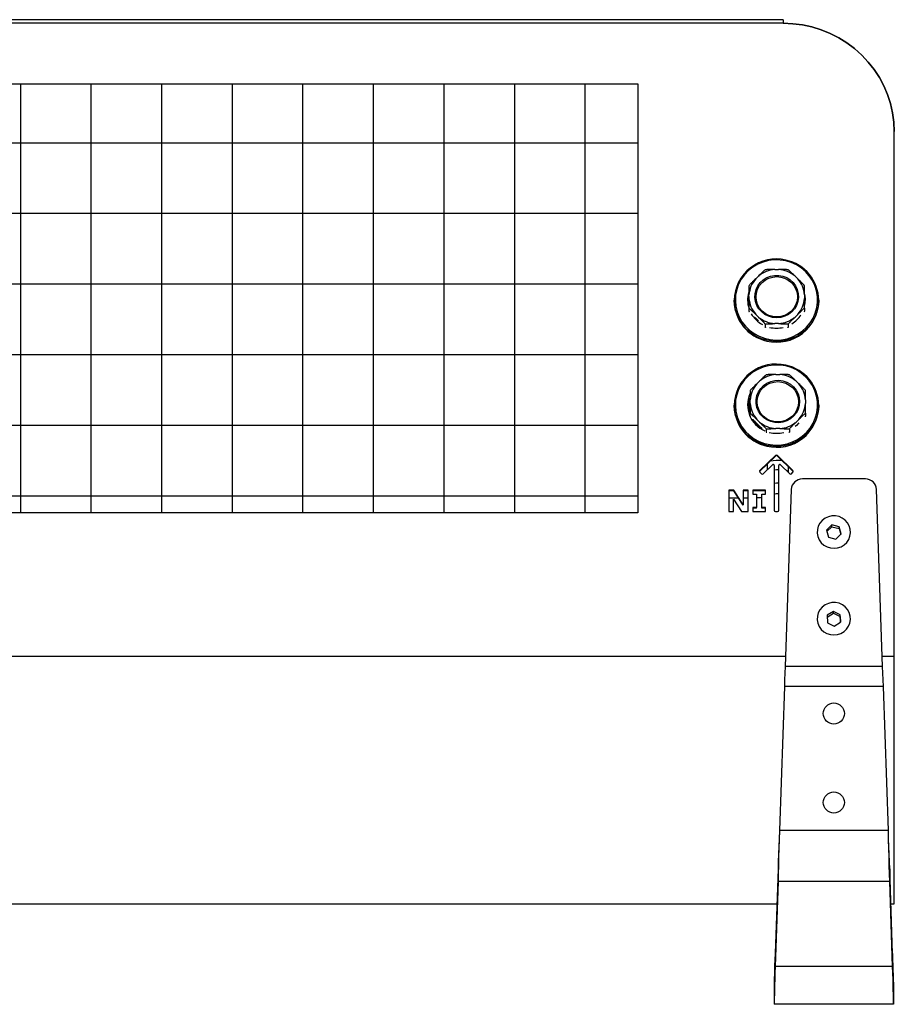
# Model space of a CAD drawing. Extents: x 280060 to 689961, y 120405 to 160329.
# Tile 17 of 85: x 658984 to 659023, y 149892 to 149936. Entities that reach past the tile are written whole.
import ezdxf

# ---------------------------------------------------------------- set-up
doc = ezdxf.new("R2010")
doc.units = 0
doc.header["$MEASUREMENT"] = 0
doc.layers.add('KAM-pro Kocioł C.O.', color=7, linetype='CONTINUOUS', lineweight=18)

msp = doc.modelspace()

# ---------------------------------------------------------------- linework, layer by layer
at = {"layer": 'KAM-pro Kocioł C.O.', "lineweight": 25}
for p, q in [((659018.483, 149936.421), (658828.483, 149936.421)), ((659018.483, 149936.259), (658828.483, 149936.259)), ((659018.483, 149936.421), (659018.483, 149936.259)), ((658984.162, 149933.53), (658984.162, 149914.238)), ((658987.337, 149933.53), (658987.337, 149914.238)), ((658990.512, 149933.53), (658990.512, 149914.238)), ((658993.687, 149933.53), (658993.687, 149914.238)), ((658996.862, 149933.53), (658996.862, 149914.238)), ((659000.037, 149933.53), (659000.037, 149914.238)), ((659003.212, 149933.53), (659003.212, 149914.238)), ((659006.387, 149933.53), (659006.387, 149914.238)), ((659009.562, 149933.53), (659009.562, 149914.238)), ((659011.937, 149933.53), (659011.937, 149914.238)), ((659023.483, 149907.783), (659023.483, 149931.387)), ((658831.428, 149930.89), (659011.937, 149930.89)), ((658831.428, 149927.715), (659011.937, 149927.715)), ((659018.105, 149925.188), (659018.278, 149925.188)), ((659017.247, 149924.772), (659017.369, 149924.891)), ((659019.015, 149924.891), (659019.137, 149924.772)), ((658831.428, 149924.54), (659011.937, 149924.54)), ((659016.28, 149923.807), (659016.28, 149923.774)), ((659016.942, 149923.886), (659016.942, 149924.055)), ((659019.442, 149924.055), (659019.442, 149923.886)), ((659020.08, 149923.774), (659020.08, 149923.807)), ((659016.942, 149923.443), (659016.942, 149923.308)), ((659019.442, 149923.443), (659019.442, 149923.308)), ((659017.369, 149923.05), (659017.247, 149923.169)), ((659019.137, 149923.169), (659019.015, 149923.05)), ((659017.674, 149922.73), (659017.674, 149922.595)), ((659018.278, 149922.752), (659018.105, 149922.752)), ((659018.71, 149922.73), (659018.71, 149922.595)), ((658831.428, 149921.365), (659011.937, 149921.365)), ((659018.155, 149920.467), (659018.328, 149920.467)), ((659017.297, 149920.051), (659017.419, 149920.17)), ((659019.065, 149920.17), (659019.187, 149920.051)), ((659016.28, 149919.081), (659016.28, 149919.048)), ((659016.992, 149919.165), (659016.992, 149919.333)), ((659019.492, 149919.333), (659019.492, 149919.165)), ((659020.08, 149919.048), (659020.08, 149919.081)), ((659016.992, 149918.587), (659016.992, 149918.722)), ((659019.492, 149918.722), (659019.492, 149918.587)), ((658831.428, 149918.19), (659011.937, 149918.19)), ((659017.419, 149918.328), (659017.297, 149918.447)), ((659017.419, 149918.148), (659017.297, 149918.267)), ((659017.419, 149918.148), (659017.537, 149918.034)), ((659018.328, 149918.031), (659018.155, 149918.031)), ((659019.187, 149918.447), (659019.065, 149918.328)), ((659017.724, 149918.008), (659017.724, 149917.874)), ((659018.76, 149918.008), (659018.76, 149917.874)), ((659018.145, 149916.831), (659017.438, 149916.142)), ((659018.145, 149916.813), (659017.438, 149916.124)), ((659018.145, 149916.813), (659018.145, 149916.831)), ((659018.923, 149916.142), (659018.216, 149916.831)), ((659018.216, 149916.813), (659018.216, 149916.831)), ((659018.923, 149916.124), (659018.216, 149916.813)), ((659017.579, 149916.004), (659017.995, 149916.409)), ((659017.766, 149916.443), (659017.766, 149916.186)), ((659018.08, 149916.374), (659018.08, 149914.36)), ((659018.28, 149914.36), (659018.28, 149916.374)), ((659018.366, 149916.409), (659018.781, 149916.004)), ((659018.718, 149916.083), (659018.718, 149916.323)), ((659017.438, 149916.124), (659017.438, 149916.142)), ((659017.438, 149916.073), (659017.508, 149916.004)), ((659018.718, 149916.066), (659018.718, 149916.083)), ((659018.852, 149916.004), (659018.923, 149916.073)), ((659018.923, 149916.124), (659018.923, 149916.142)), ((659022.18, 149915.769), (659019.346, 149915.769)), ((658831.428, 149915.015), (659011.937, 149915.015)), ((659016.266, 149915.258), (659016.033, 149915.258)), ((659016.033, 149915.258), (659016.033, 149914.311)), ((659016.266, 149915.24), (659016.033, 149915.24)), ((659016.685, 149914.608), (659016.266, 149915.258)), ((659016.266, 149915.24), (659016.266, 149915.258)), ((659016.685, 149914.59), (659016.266, 149915.24)), ((659016.906, 149915.258), (659016.685, 149915.258)), ((659016.685, 149915.258), (659016.685, 149914.608)), ((659016.906, 149915.24), (659016.685, 149915.24)), ((659016.906, 149914.311), (659016.906, 149915.258)), ((659017.68, 149915.258), (659017.115, 149915.258)), ((659017.115, 149915.258), (659017.115, 149915.09)), ((659017.68, 149915.24), (659017.115, 149915.24)), ((659017.115, 149915.09), (659017.275, 149915.09)), ((659017.275, 149915.09), (659017.275, 149914.479)), ((659017.52, 149914.479), (659017.52, 149915.09)), ((659017.52, 149915.09), (659017.68, 149915.09)), ((659017.68, 149915.09), (659017.68, 149915.258)), ((659018.846, 149915.299), (659018.568, 149907.333)), ((659022.957, 149907.333), (659022.679, 149915.299)), ((659016.481, 149914.906), (659016.033, 149914.906)), ((659016.254, 149914.311), (659016.254, 149914.853)), ((659016.254, 149914.853), (659016.614, 149914.311)), ((659016.906, 149914.906), (659016.685, 149914.906)), ((659016.685, 149914.59), (659016.685, 149914.608)), ((659016.033, 149914.311), (659016.254, 149914.311)), ((659016.614, 149914.311), (659016.906, 149914.311)), ((659017.275, 149914.479), (659017.115, 149914.479)), ((659017.115, 149914.479), (659017.115, 149914.311)), ((659017.275, 149914.461), (659017.115, 149914.461)), ((659017.115, 149914.311), (659017.68, 149914.311)), ((659017.275, 149914.461), (659017.275, 149914.479)), ((659017.68, 149914.479), (659017.52, 149914.479)), ((659017.52, 149914.461), (659017.52, 149914.479)), ((659017.68, 149914.461), (659017.52, 149914.461)), ((659017.68, 149914.311), (659017.68, 149914.479)), ((659018.13, 149914.311), (659018.23, 149914.311)), ((659020.675, 149913.7), (659020.434, 149913.465)), ((659020.451, 149913.403), (659020.675, 149913.621)), ((659021.003, 149913.614), (659020.675, 149913.7)), ((659020.675, 149913.621), (659020.675, 149913.7)), ((659020.675, 149913.621), (659021.003, 149913.536)), ((659021.091, 149913.294), (659021.003, 149913.614)), ((659021.003, 149913.536), (659021.003, 149913.614)), ((659020.434, 149913.465), (659020.523, 149913.145)), ((659020.851, 149913.06), (659021.091, 149913.294)), ((659021.003, 149913.536), (659021.074, 149913.278)), ((659020.523, 149913.145), (659020.851, 149913.06)), ((659020.748, 149909.813), (659020.461, 149909.636)), ((659020.461, 149909.636), (659020.476, 149909.305)), ((659020.465, 149909.559), (659020.748, 149909.735)), ((659021.05, 149909.66), (659020.748, 149909.813)), ((659020.748, 149909.735), (659020.748, 149909.813)), ((659020.748, 149909.735), (659021.05, 149909.581)), ((659021.064, 149909.329), (659021.05, 149909.66)), ((659021.05, 149909.581), (659021.05, 149909.66)), ((659020.476, 149909.305), (659020.777, 149909.151)), ((659020.777, 149909.151), (659021.064, 149909.329)), ((659021.05, 149909.581), (659021.061, 149909.327)), ((659018.584, 149907.783), (658828.382, 149907.783)), ((659023.483, 149907.783), (659022.942, 149907.783)), ((659023.483, 149896.661), (659023.483, 149907.783)), ((659022.957, 149907.333), (659018.568, 149907.333)), ((659018.537, 149906.433), (659018.311, 149899.964)), ((659022.989, 149906.433), (659018.537, 149906.433)), ((659023.215, 149899.964), (659022.989, 149906.433)), ((659023.215, 149899.964), (659018.311, 149899.964)), ((659018.251, 149898.243), (659018.117, 149894.423)), ((659018.251, 149898.243), (659018.251, 149897.669)), ((659023.275, 149898.243), (659023.275, 149897.669)), ((659023.408, 149894.423), (659023.275, 149898.243)), ((659018.251, 149897.669), (659018.117, 149893.85)), ((659023.275, 149897.669), (659018.251, 149897.669)), ((659023.408, 149893.85), (659023.275, 149897.669)), ((658828.77, 149896.661), (659018.196, 149896.661)), ((659023.33, 149896.661), (659023.483, 149896.661)), ((659018.117, 149894.423), (659018.117, 149893.85)), ((659023.408, 149894.423), (659023.408, 149893.85)), ((659023.408, 149893.85), (659018.117, 149893.85)), ((659018.073, 149893.144), (659018.073, 149892.144)), ((659023.453, 149893.144), (659023.453, 149892.144)), ((659023.453, 149892.144), (659018.073, 149892.144))]:
    msp.add_line(p, q, dxfattribs=at)
at = {"layer": 'KAM-pro Kocioł C.O.', "lineweight": 25, "flags": 128}
for points in [[(659018.483, 149936.259), (659018.919, 149936.24), (659019.351, 149936.185), (659019.777, 149936.093), (659020.193, 149935.965), (659020.596, 149935.802), (659020.983, 149935.606), (659021.351, 149935.378), (659021.697, 149935.119), (659022.018, 149934.832), (659022.313, 149934.518), (659022.579, 149934.181), (659022.813, 149933.823), (659023.014, 149933.446), (659023.181, 149933.053), (659023.312, 149932.648), (659023.407, 149932.233), (659023.464, 149931.812), (659023.483, 149931.387)], [(659023.483, 149931.387), (659023.464, 149931.811), (659023.407, 149932.233), (659023.312, 149932.648), (659023.181, 149933.053), (659023.014, 149933.446), (659022.813, 149933.823), (659022.579, 149934.181), (659022.313, 149934.518), (659022.018, 149934.832), (659021.697, 149935.119), (659021.351, 149935.378), (659020.983, 149935.606), (659020.596, 149935.802), (659020.193, 149935.965), (659019.777, 149936.093), (659019.351, 149936.185), (659018.919, 149936.24), (659018.483, 149936.259)], [(659018.596, 149925.574), (659018.341, 149925.614), (659018.083, 149925.618), (659017.827, 149925.587), (659017.578, 149925.522), (659017.34, 149925.424), (659017.119, 149925.295), (659016.919, 149925.136), (659016.742, 149924.952), (659016.594, 149924.746), (659016.477, 149924.522), (659016.393, 149924.284), (659016.344, 149924.038), (659016.33, 149923.786), (659016.353, 149923.536), (659016.411, 149923.291), (659016.504, 149923.056), (659016.629, 149922.836), (659016.784, 149922.635), (659016.966, 149922.457), (659017.173, 149922.306), (659017.398, 149922.184), (659017.639, 149922.094), (659017.891, 149922.038), (659018.148, 149922.016), (659018.406, 149922.029), (659018.659, 149922.077), (659018.903, 149922.159), (659019.133, 149922.273), (659019.344, 149922.417), (659019.533, 149922.589), (659019.696, 149922.784), (659019.829, 149923), (659019.929, 149923.231), (659019.996, 149923.474), (659020.028, 149923.724), (659020.023, 149923.975), (659019.983, 149924.223), (659019.907, 149924.464), (659019.798, 149924.692), (659019.658, 149924.903), (659019.488, 149925.093), (659019.294, 149925.258), (659019.077, 149925.394), (659018.843, 149925.501), (659018.596, 149925.574)], [(659018.192, 149923.014), (659018.006, 149923.031), (659017.827, 149923.083), (659017.661, 149923.166), (659017.515, 149923.278), (659017.392, 149923.416), (659017.299, 149923.573), (659017.238, 149923.745), (659017.211, 149923.925), (659017.22, 149924.107), (659017.264, 149924.283), (659017.342, 149924.449), (659017.45, 149924.597), (659017.585, 149924.722), (659017.742, 149924.821), (659017.915, 149924.888), (659018.099, 149924.923), (659018.285, 149924.923), (659018.468, 149924.888), (659018.642, 149924.821), (659018.799, 149924.722), (659018.934, 149924.597), (659019.042, 149924.449), (659019.119, 149924.283), (659019.163, 149924.107), (659019.172, 149923.925), (659019.146, 149923.745), (659019.085, 149923.573), (659018.991, 149923.416), (659018.869, 149923.278), (659018.723, 149923.166), (659018.557, 149923.083), (659018.378, 149923.031), (659018.192, 149923.014)], [(659019.123, 149923.959), (659019.105, 149923.782), (659019.052, 149923.612), (659018.966, 149923.455), (659018.851, 149923.317), (659018.709, 149923.205), (659018.548, 149923.121), (659018.374, 149923.069), (659018.192, 149923.052), (659018.01, 149923.069), (659017.835, 149923.121), (659017.674, 149923.205), (659017.533, 149923.317), (659017.417, 149923.455), (659017.331, 149923.612), (659017.278, 149923.782), (659017.26, 149923.959), (659017.278, 149924.136), (659017.331, 149924.307), (659017.417, 149924.463), (659017.533, 149924.601), (659017.674, 149924.714), (659017.835, 149924.798), (659018.01, 149924.849), (659018.192, 149924.867), (659018.374, 149924.849), (659018.548, 149924.798), (659018.709, 149924.714), (659018.851, 149924.601), (659018.966, 149924.463), (659019.052, 149924.307), (659019.105, 149924.136), (659019.123, 149923.959)], [(659020.08, 149923.807), (659020.08, 149923.766), (659020.056, 149923.514), (659019.998, 149923.268), (659019.906, 149923.032), (659019.781, 149922.81), (659019.627, 149922.607), (659019.446, 149922.426), (659019.241, 149922.271), (659019.017, 149922.145), (659018.777, 149922.049), (659018.526, 149921.986), (659018.268, 149921.957), (659018.009, 149921.963), (659017.753, 149922.003), (659017.505, 149922.076), (659017.269, 149922.182), (659017.051, 149922.318), (659016.853, 149922.482), (659016.68, 149922.67), (659016.535, 149922.88), (659016.421, 149923.107), (659016.34, 149923.347), (659016.293, 149923.595), (659016.28, 149923.807)], [(659016.942, 149923.973), (659016.936, 149923.928), (659016.93, 149923.807)], [(659017.215, 149923.033), (659017.265, 149922.977), (659017.367, 149922.882)], [(659018.596, 149920.849), (659018.341, 149920.888), (659018.083, 149920.892), (659017.827, 149920.862), (659017.578, 149920.797), (659017.34, 149920.698), (659017.119, 149920.569), (659016.919, 149920.411), (659016.742, 149920.227), (659016.594, 149920.021), (659016.477, 149919.797), (659016.393, 149919.559), (659016.344, 149919.312), (659016.33, 149919.061), (659016.353, 149918.81), (659016.411, 149918.565), (659016.504, 149918.33), (659016.629, 149918.11), (659016.784, 149917.91), (659016.966, 149917.732), (659017.173, 149917.58), (659017.398, 149917.459), (659017.639, 149917.368), (659017.891, 149917.312), (659018.148, 149917.29), (659018.406, 149917.303), (659018.659, 149917.351), (659018.903, 149917.433), (659019.133, 149917.547), (659019.344, 149917.691), (659019.533, 149917.863), (659019.696, 149918.058), (659019.829, 149918.274), (659019.929, 149918.505), (659019.996, 149918.748), (659020.028, 149918.998), (659020.023, 149919.249), (659019.983, 149919.498), (659019.907, 149919.738), (659019.798, 149919.966), (659019.658, 149920.177), (659019.488, 149920.367), (659019.294, 149920.532), (659019.077, 149920.669), (659018.843, 149920.775), (659018.596, 149920.849)], [(659019.223, 149919.249), (659019.206, 149919.068), (659019.153, 149918.893), (659019.068, 149918.732), (659018.952, 149918.589), (659018.811, 149918.47), (659018.65, 149918.379), (659018.473, 149918.32), (659018.289, 149918.294), (659018.102, 149918.302), (659017.921, 149918.345), (659017.751, 149918.421), (659017.599, 149918.526), (659017.47, 149918.658), (659017.369, 149918.811), (659017.3, 149918.98), (659017.265, 149919.158), (659017.265, 149919.34), (659017.3, 149919.518), (659017.369, 149919.687), (659017.47, 149919.84), (659017.599, 149919.972), (659017.751, 149920.077), (659017.921, 149920.153), (659018.102, 149920.196), (659018.289, 149920.204), (659018.473, 149920.178), (659018.65, 149920.119), (659018.811, 149920.028), (659018.952, 149919.909), (659019.068, 149919.766), (659019.153, 149919.604), (659019.206, 149919.43), (659019.223, 149919.249)], [(659018.242, 149920.145), (659018.424, 149920.128), (659018.598, 149920.076), (659018.759, 149919.992), (659018.901, 149919.88), (659019.016, 149919.742), (659019.102, 149919.585), (659019.155, 149919.415), (659019.173, 149919.238), (659019.155, 149919.061), (659019.102, 149918.89), (659019.016, 149918.733), (659018.901, 149918.596), (659018.759, 149918.483), (659018.598, 149918.399), (659018.424, 149918.347), (659018.242, 149918.33), (659018.06, 149918.347), (659017.885, 149918.399), (659017.724, 149918.483), (659017.583, 149918.596), (659017.467, 149918.733), (659017.381, 149918.89), (659017.328, 149919.061), (659017.31, 149919.238), (659017.328, 149919.415), (659017.381, 149919.585), (659017.467, 149919.742), (659017.583, 149919.88), (659017.724, 149919.992), (659017.885, 149920.076), (659018.06, 149920.128), (659018.242, 149920.145)], [(659016.984, 149919.385), (659016.951, 149919.255), (659016.93, 149919.056)], [(659020.08, 149919.081), (659020.08, 149919.04), (659020.056, 149918.789), (659019.998, 149918.542), (659019.906, 149918.306), (659019.781, 149918.084), (659019.627, 149917.881), (659019.446, 149917.7), (659019.241, 149917.545), (659019.017, 149917.419), (659018.777, 149917.323), (659018.526, 149917.261), (659018.268, 149917.232), (659018.009, 149917.237), (659017.753, 149917.277), (659017.505, 149917.351), (659017.269, 149917.456), (659017.051, 149917.592), (659016.853, 149917.756), (659016.68, 149917.945), (659016.535, 149918.154), (659016.421, 149918.381), (659016.34, 149918.621), (659016.293, 149918.869), (659016.28, 149919.081)], [(659019.189, 149918.293), (659019.081, 149918.179), (659019.017, 149918.122)], [(659018.08, 149916.184), (659018.177, 149916.189), (659018.28, 149916.19)], [(659018.64, 149916.142), (659018.69, 149916.119), (659018.717, 149916.09), (659018.718, 149916.083)], [(659018.08, 149915.574), (659018.177, 149915.598), (659018.28, 149915.6)], [(659018.08, 149915.088), (659018.177, 149915.112), (659018.28, 149915.115)], [(659021.487, 149913.191), (659021.512, 149913.348), (659021.502, 149913.505), (659021.457, 149913.657), (659021.379, 149913.796), (659021.273, 149913.915), (659021.143, 149914.01), (659020.995, 149914.075), (659020.836, 149914.107), (659020.674, 149914.106), (659020.516, 149914.07), (659020.37, 149914.002), (659020.242, 149913.905), (659020.138, 149913.784), (659020.063, 149913.644), (659020.022, 149913.491), (659020.014, 149913.333), (659020.042, 149913.177), (659020.104, 149913.031), (659020.196, 149912.901), (659020.315, 149912.794), (659020.455, 149912.714), (659020.609, 149912.665), (659020.77, 149912.649), (659020.931, 149912.668), (659021.085, 149912.72), (659021.223, 149912.803), (659021.339, 149912.912), (659021.429, 149913.044), (659021.487, 149913.191)], [(659021.428, 149909.144), (659021.487, 149909.291), (659021.512, 149909.447), (659021.502, 149909.605), (659021.458, 149909.757), (659021.381, 149909.896), (659021.275, 149910.016), (659021.145, 149910.111), (659020.998, 149910.176), (659020.839, 149910.209), (659020.677, 149910.208), (659020.519, 149910.173), (659020.372, 149910.106), (659020.244, 149910.01), (659020.139, 149909.889), (659020.064, 149909.749), (659020.022, 149909.596), (659020.014, 149909.438), (659020.041, 149909.282), (659020.102, 149909.136), (659020.194, 149909.006), (659020.313, 149908.898), (659020.452, 149908.817), (659020.606, 149908.768), (659020.768, 149908.752), (659020.929, 149908.77), (659021.082, 149908.821), (659021.221, 149908.903), (659021.338, 149909.013), (659021.428, 149909.144)], [(659018.568, 149907.333), (659018.558, 149907.036), (659018.547, 149906.736), (659018.537, 149906.433)], [(659022.989, 149906.433), (659022.978, 149906.736), (659022.968, 149907.036), (659022.957, 149907.333)], [(659018.311, 149899.964), (659018.3, 149899.557), (659018.29, 149899.155), (659018.279, 149898.761), (659018.269, 149898.379), (659018.26, 149898.014), (659018.251, 149897.669)], [(659018.311, 149899.964), (659018.298, 149899.598), (659018.286, 149899.238), (659018.273, 149898.889), (659018.262, 149898.555), (659018.251, 149898.243)], [(659023.275, 149897.669), (659023.266, 149898.014), (659023.256, 149898.379), (659023.246, 149898.761), (659023.236, 149899.155), (659023.225, 149899.557), (659023.215, 149899.964)], [(659023.275, 149898.243), (659023.264, 149898.555), (659023.252, 149898.889), (659023.24, 149899.238), (659023.228, 149899.598), (659023.215, 149899.964)], [(659018.117, 149894.423), (659018.108, 149894.142), (659018.099, 149893.889), (659018.091, 149893.668), (659018.085, 149893.483), (659018.079, 149893.336), (659018.076, 149893.23), (659018.074, 149893.166), (659018.073, 149893.144)], [(659023.453, 149893.144), (659023.452, 149893.166), (659023.45, 149893.23), (659023.446, 149893.336), (659023.441, 149893.483), (659023.435, 149893.668), (659023.427, 149893.889), (659023.418, 149894.142), (659023.408, 149894.423)], [(659018.117, 149893.85), (659018.109, 149893.546), (659018.102, 149893.267), (659018.096, 149893.014), (659018.09, 149892.789), (659018.085, 149892.596), (659018.08, 149892.435), (659018.077, 149892.309), (659018.075, 149892.218), (659018.073, 149892.163), (659018.073, 149892.144)], [(659023.453, 149892.144), (659023.452, 149892.163), (659023.451, 149892.218), (659023.449, 149892.309), (659023.445, 149892.435), (659023.441, 149892.596), (659023.436, 149892.789), (659023.43, 149893.014), (659023.424, 149893.267), (659023.416, 149893.546), (659023.408, 149893.85)]]:
    msp.add_lwpolyline(points, dxfattribs=at)
at = {"layer": 'KAM-pro Kocioł C.O.', "lineweight": 25}
msp.add_lwpolyline([(659011.937, 149914.238), (658831.428, 149914.238), (658831.428, 149933.53), (659011.937, 149933.53)], close=True, dxfattribs=at)
for centre in [(659020.763, 149905.22), (659020.763, 149901.22)]:
    msp.add_circle(centre, 0.475, dxfattribs=at)
for centre, radius, start, end in [((659018.166, 149923.777), 1.886, 76.4638, 179.0911), ((659018.218, 149923.789), 1.862, 0.5291, 77.9245), ((659018.116, 149923.818), 1.236, 164.5067, 198.17), ((659018.245, 149923.818), 1.235, 348.9537, 14.1832), ((659018.142, 149923.791), 1.862, 180.5291, 257.9245), ((659018.194, 149923.804), 1.886, 256.4638, 359.0911), ((659018.157, 149923.84), 1.282, 209.9676, 241.5199), ((659018.202, 149923.842), 1.285, 301.4444, 327.0682), ((659018.18, 149923.884), 1.333, 256.6819, 283.3181), ((659018.166, 149919.051), 1.886, 76.4638, 179.0911), ((659018.218, 149919.064), 1.862, 0.5291, 77.9245), ((659018.137, 149919.093), 1.255, 156.6283, 247.3547), ((659018.119, 149919.081), 1.189, 164.1748, 198.5267), ((659018.142, 149919.066), 1.862, 180.5291, 257.9245), ((659018.194, 149919.078), 1.886, 256.4638, 359.0911), ((659018.158, 149919.103), 1.233, 211.9002, 239.7958), ((659018.18, 149919.158), 1.333, 255.8993, 284.1007), ((659018.18, 149916.794), 0.0509, 45.9908, 134.0092), ((659018.18, 149916.776), 0.0509, 45.9908, 134.0092), ((659018.244, 149914.854), 1.749, 83.4943, 101.5468), ((659018.03, 149916.373), 0.0501, 1.3852, 134.657), ((659018.33, 149916.373), 0.0501, 45.343, 178.6148), ((659017.471, 149916.107), 0.0479, 133.9937, 226.0063), ((659017.471, 149916.089), 0.0482, 134.1057, 169.0139), ((659017.544, 149916.04), 0.0509, 225.9908, 314.0092), ((659018.817, 149916.04), 0.0509, 225.9908, 314.0092), ((659018.889, 149916.107), 0.0479, 313.9937, 46.0063), ((659018.889, 149916.089), 0.0482, 10.9861, 45.8943), ((659019.34, 149915.275), 0.494, 89.3, 177.2649), ((659022.186, 149915.275), 0.494, 2.7347, 90.7004), ((659018.13, 149914.361), 0.0494, 180.7534, 270.7341), ((659018.231, 149914.361), 0.0494, 269.2659, 359.2466)]:
    msp.add_arc(centre, radius, start, end, dxfattribs=at)
for points in [[(659018.105, 149925.188), (659017.97, 149925.168), (659017.7, 149925.128), (659017.479, 149924.97), (659017.369, 149924.891)], [(659019.015, 149924.891), (659018.904, 149924.97), (659018.684, 149925.128), (659018.414, 149925.168), (659018.278, 149925.188)], [(659017.247, 149924.772), (659017.166, 149924.665), (659017.004, 149924.45), (659016.963, 149924.186), (659016.942, 149924.055)], [(659019.442, 149924.055), (659019.421, 149924.186), (659019.38, 149924.45), (659019.218, 149924.665), (659019.137, 149924.772)], [(659016.942, 149923.886), (659016.963, 149923.754), (659017.004, 149923.491), (659017.166, 149923.276), (659017.247, 149923.169)], [(659019.137, 149923.169), (659019.218, 149923.276), (659019.38, 149923.491), (659019.421, 149923.754), (659019.442, 149923.886)], [(659017.369, 149923.05), (659017.479, 149922.971), (659017.7, 149922.813), (659017.97, 149922.773), (659018.105, 149922.752)], [(659018.278, 149922.752), (659018.414, 149922.773), (659018.684, 149922.813), (659018.904, 149922.971), (659019.015, 149923.05)], [(659018.155, 149920.467), (659018.02, 149920.447), (659017.75, 149920.406), (659017.529, 149920.249), (659017.419, 149920.17)], [(659019.065, 149920.17), (659018.954, 149920.249), (659018.734, 149920.406), (659018.464, 149920.447), (659018.328, 149920.467)], [(659017.297, 149920.051), (659017.216, 149919.943), (659017.054, 149919.728), (659017.013, 149919.465), (659016.992, 149919.333)], [(659019.492, 149919.333), (659019.471, 149919.465), (659019.43, 149919.728), (659019.268, 149919.943), (659019.187, 149920.051)], [(659016.992, 149919.165), (659017.013, 149919.033), (659017.054, 149918.77), (659017.216, 149918.555), (659017.297, 149918.447)], [(659019.187, 149918.447), (659019.268, 149918.555), (659019.43, 149918.77), (659019.471, 149919.033), (659019.492, 149919.165)], [(659017.419, 149918.328), (659017.529, 149918.249), (659017.75, 149918.092), (659018.02, 149918.051), (659018.155, 149918.031)], [(659018.328, 149918.031), (659018.464, 149918.051), (659018.734, 149918.092), (659018.954, 149918.249), (659019.065, 149918.328)]]:
    msp.add_open_spline(points, degree=3, dxfattribs=at)
for points, knots in [([(659017.674, 149925.166), (659017.674, 149925.167), (659017.673, 149925.168), (659017.665, 149925.164), (659017.646, 149925.151), (659017.601, 149925.113), (659017.53, 149925.047), (659017.448, 149924.968), (659017.394, 149924.916), (659017.369, 149924.891)], [0, 0, 0, 0, 0.0303483, 0.0676331, 0.1276734, 0.250511, 0.507899, 0.7721754, 1, 1, 1, 1]), ([(659018.105, 149925.188), (659018.039, 149925.188), (659017.927, 149925.188), (659017.801, 149925.185), (659017.729, 149925.18), (659017.696, 149925.176), (659017.679, 149925.171), (659017.674, 149925.168), (659017.674, 149925.166), (659017.674, 149925.166)], [0, 0, 0, 0, 0.429477, 0.723671, 0.806976, 0.919495, 0.955581, 0.99203, 1, 1, 1, 1]), ([(659018.71, 149925.166), (659018.709, 149925.167), (659018.708, 149925.169), (659018.697, 149925.173), (659018.67, 149925.178), (659018.606, 149925.184), (659018.507, 149925.187), (659018.39, 149925.188), (659018.314, 149925.188), (659018.278, 149925.188)], [0, 0, 0, 0, 0.030348, 0.067633, 0.127673, 0.250511, 0.507899, 0.772175, 1, 1, 1, 1]), ([(659019.015, 149924.891), (659018.967, 149924.937), (659018.888, 149925.014), (659018.799, 149925.098), (659018.748, 149925.142), (659018.725, 149925.16), (659018.713, 149925.167), (659018.71, 149925.168), (659018.71, 149925.166), (659018.71, 149925.166)], [0, 0, 0, 0, 0.429477, 0.723671, 0.806976, 0.919495, 0.955581, 0.99203, 1, 1, 1, 1]), ([(659017.247, 149924.772), (659017.2, 149924.726), (659017.12, 149924.649), (659017.031, 149924.559), (659016.981, 149924.504), (659016.958, 149924.477), (659016.945, 149924.46), (659016.942, 149924.454), (659016.942, 149924.453), (659016.942, 149924.452)], [0, 0, 0, 0, 0.429477, 0.723671, 0.806976, 0.919495, 0.955581, 0.99203, 1, 1, 1, 1]), ([(659019.442, 149924.452), (659019.441, 149924.454), (659019.441, 149924.457), (659019.433, 149924.469), (659019.414, 149924.492), (659019.369, 149924.542), (659019.298, 149924.614), (659019.216, 149924.695), (659019.162, 149924.748), (659019.137, 149924.772)], [0, 0, 0, 0, 0.030348, 0.067633, 0.127673, 0.250511, 0.507899, 0.772175, 1, 1, 1, 1]), ([(659016.942, 149924.452), (659016.942, 149924.453), (659016.942, 149924.454), (659016.942, 149924.447), (659016.942, 149924.426), (659016.942, 149924.37), (659016.942, 149924.276), (659016.942, 149924.164), (659016.942, 149924.089), (659016.942, 149924.055)], [0, 0, 0, 0, 0.030348, 0.067633, 0.127673, 0.250511, 0.507899, 0.772175, 1, 1, 1, 1]), ([(659019.442, 149924.055), (659019.442, 149924.12), (659019.442, 149924.229), (659019.442, 149924.348), (659019.442, 149924.413), (659019.442, 149924.441), (659019.442, 149924.453), (659019.442, 149924.454), (659019.442, 149924.453), (659019.442, 149924.452)], [0, 0, 0, 0, 0.4294767, 0.7236706, 0.806976, 0.9194948, 0.9555814, 0.9920304, 1, 1, 1, 1]), ([(659016.942, 149923.886), (659016.942, 149923.821), (659016.942, 149923.712), (659016.942, 149923.586), (659016.942, 149923.511), (659016.942, 149923.475), (659016.942, 149923.452), (659016.942, 149923.446), (659016.942, 149923.444), (659016.942, 149923.443)], [0, 0, 0, 0, 0.429477, 0.723671, 0.806976, 0.919495, 0.955581, 0.99203, 1, 1, 1, 1]), ([(659019.442, 149923.443), (659019.442, 149923.445), (659019.442, 149923.449), (659019.442, 149923.463), (659019.442, 149923.494), (659019.442, 149923.563), (659019.442, 149923.663), (659019.442, 149923.777), (659019.442, 149923.852), (659019.442, 149923.886)], [0, 0, 0, 0, 0.030348, 0.067633, 0.127673, 0.250511, 0.507899, 0.772175, 1, 1, 1, 1]), ([(659016.942, 149923.443), (659016.942, 149923.444), (659016.943, 149923.446), (659016.951, 149923.442), (659016.97, 149923.429), (659017.015, 149923.39), (659017.085, 149923.325), (659017.168, 149923.246), (659017.222, 149923.193), (659017.247, 149923.169)], [0, 0, 0, 0, 0.030348, 0.067633, 0.127673, 0.250511, 0.507899, 0.772175, 1, 1, 1, 1]), ([(659019.137, 149923.169), (659019.184, 149923.215), (659019.263, 149923.292), (659019.352, 149923.376), (659019.403, 149923.42), (659019.426, 149923.438), (659019.439, 149923.445), (659019.442, 149923.445), (659019.442, 149923.444), (659019.442, 149923.443)], [0, 0, 0, 0, 0.429477, 0.723671, 0.806976, 0.919495, 0.955581, 0.99203, 1, 1, 1, 1]), ([(659016.942, 149923.308), (659016.942, 149923.307), (659016.943, 149923.304), (659016.948, 149923.296), (659016.953, 149923.29), (659016.954, 149923.288)], [0, 0, 0, 0, 0.352019, 0.784497, 1, 1, 1, 1]), ([(659017.369, 149923.05), (659017.416, 149923.004), (659017.496, 149922.926), (659017.585, 149922.837), (659017.635, 149922.782), (659017.658, 149922.755), (659017.671, 149922.738), (659017.674, 149922.732), (659017.674, 149922.73), (659017.674, 149922.73)], [0, 0, 0, 0, 0.429477, 0.723671, 0.806976, 0.919495, 0.955581, 0.99203, 1, 1, 1, 1]), ([(659018.71, 149922.73), (659018.71, 149922.731), (659018.711, 149922.735), (659018.719, 149922.746), (659018.737, 149922.769), (659018.783, 149922.82), (659018.853, 149922.892), (659018.936, 149922.973), (659018.99, 149923.025), (659019.015, 149923.05)], [0, 0, 0, 0, 0.030342, 0.067618, 0.127645, 0.250456, 0.510409, 0.772226, 1, 1, 1, 1]), ([(659019.43, 149923.289), (659019.43, 149923.289), (659019.434, 149923.294), (659019.438, 149923.301), (659019.442, 149923.307), (659019.442, 149923.308), (659019.442, 149923.308)], [0, 0, 0, 0, 0.065911, 0.484618, 0.90753, 1, 1, 1, 1]), ([(659017.662, 149922.599), (659017.662, 149922.599), (659017.666, 149922.596), (659017.671, 149922.594), (659017.674, 149922.593), (659017.674, 149922.595), (659017.674, 149922.595)], [0, 0, 0, 0, 0.065911, 0.484618, 0.90753, 1, 1, 1, 1]), ([(659017.674, 149922.73), (659017.675, 149922.731), (659017.676, 149922.733), (659017.687, 149922.737), (659017.713, 149922.742), (659017.778, 149922.748), (659017.877, 149922.751), (659017.994, 149922.752), (659018.07, 149922.752), (659018.105, 149922.752)], [0, 0, 0, 0, 0.030348, 0.067633, 0.127673, 0.250511, 0.507899, 0.772175, 1, 1, 1, 1]), ([(659017.674, 149922.595), (659017.675, 149922.594), (659017.676, 149922.592), (659017.683, 149922.589), (659017.69, 149922.588), (659017.692, 149922.587)], [0, 0, 0, 0, 0.352019, 0.784497, 1, 1, 1, 1]), ([(659018.278, 149922.752), (659018.345, 149922.752), (659018.457, 149922.752), (659018.583, 149922.749), (659018.655, 149922.744), (659018.687, 149922.74), (659018.705, 149922.735), (659018.709, 149922.732), (659018.71, 149922.73), (659018.71, 149922.73)], [0, 0, 0, 0, 0.429477, 0.723671, 0.806976, 0.919495, 0.955581, 0.99203, 1, 1, 1, 1]), ([(659018.69, 149922.587), (659018.692, 149922.587), (659018.698, 149922.588), (659018.705, 149922.591), (659018.709, 149922.593), (659018.71, 149922.595), (659018.71, 149922.595)], [0, 0, 0, 0, 0.117476, 0.5130688, 0.9126352, 1, 1, 1, 1]), ([(659018.71, 149922.595), (659018.71, 149922.594), (659018.711, 149922.593), (659018.716, 149922.595), (659018.721, 149922.598), (659018.722, 149922.599)], [0, 0, 0, 0, 0.352019, 0.784497, 1, 1, 1, 1]), ([(659017.724, 149920.444), (659017.724, 149920.445), (659017.723, 149920.447), (659017.715, 149920.443), (659017.696, 149920.43), (659017.651, 149920.391), (659017.58, 149920.326), (659017.498, 149920.247), (659017.444, 149920.194), (659017.419, 149920.17)], [0, 0, 0, 0, 0.0303483, 0.0676331, 0.1276734, 0.250511, 0.507899, 0.7721754, 1, 1, 1, 1]), ([(659018.155, 149920.467), (659018.089, 149920.467), (659017.977, 149920.467), (659017.851, 149920.464), (659017.779, 149920.458), (659017.746, 149920.454), (659017.729, 149920.449), (659017.724, 149920.446), (659017.724, 149920.445), (659017.724, 149920.444)], [0, 0, 0, 0, 0.429477, 0.723671, 0.806976, 0.919495, 0.955581, 0.99203, 1, 1, 1, 1]), ([(659018.76, 149920.444), (659018.759, 149920.445), (659018.758, 149920.448), (659018.747, 149920.452), (659018.72, 149920.457), (659018.656, 149920.463), (659018.557, 149920.466), (659018.44, 149920.467), (659018.364, 149920.467), (659018.328, 149920.467)], [0, 0, 0, 0, 0.0303483, 0.0676331, 0.1276734, 0.250511, 0.507899, 0.7721754, 1, 1, 1, 1]), ([(659019.065, 149920.17), (659019.017, 149920.216), (659018.938, 149920.293), (659018.849, 149920.377), (659018.798, 149920.421), (659018.775, 149920.439), (659018.763, 149920.446), (659018.76, 149920.446), (659018.76, 149920.445), (659018.76, 149920.444)], [0, 0, 0, 0, 0.4294767, 0.7236706, 0.806976, 0.9194948, 0.9555814, 0.9920304, 1, 1, 1, 1]), ([(659017.297, 149920.051), (659017.25, 149920.005), (659017.17, 149919.927), (659017.081, 149919.837), (659017.031, 149919.782), (659017.008, 149919.756), (659016.995, 149919.739), (659016.992, 149919.733), (659016.992, 149919.731), (659016.992, 149919.731)], [0, 0, 0, 0, 0.429477, 0.723671, 0.806976, 0.919495, 0.955581, 0.99203, 1, 1, 1, 1]), ([(659019.492, 149919.731), (659019.491, 149919.732), (659019.491, 149919.736), (659019.483, 149919.747), (659019.464, 149919.77), (659019.418, 149919.821), (659019.348, 149919.893), (659019.266, 149919.974), (659019.212, 149920.026), (659019.187, 149920.051)], [0, 0, 0, 0, 0.030342, 0.067618, 0.127645, 0.250456, 0.510409, 0.772226, 1, 1, 1, 1]), ([(659016.992, 149919.731), (659016.992, 149919.731), (659016.992, 149919.733), (659016.992, 149919.726), (659016.992, 149919.705), (659016.992, 149919.648), (659016.992, 149919.555), (659016.992, 149919.442), (659016.992, 149919.368), (659016.992, 149919.333)], [0, 0, 0, 0, 0.030348, 0.067633, 0.127673, 0.250511, 0.507899, 0.772175, 1, 1, 1, 1]), ([(659019.492, 149919.333), (659019.492, 149919.398), (659019.492, 149919.507), (659019.492, 149919.627), (659019.492, 149919.692), (659019.492, 149919.719), (659019.492, 149919.731), (659019.492, 149919.733), (659019.492, 149919.731), (659019.492, 149919.731)], [0, 0, 0, 0, 0.429477, 0.723671, 0.806976, 0.919495, 0.955581, 0.99203, 1, 1, 1, 1]), ([(659016.992, 149919.165), (659016.992, 149919.1), (659016.992, 149918.99), (659016.992, 149918.865), (659016.992, 149918.789), (659016.992, 149918.753), (659016.992, 149918.731), (659016.992, 149918.724), (659016.992, 149918.722), (659016.992, 149918.722)], [0, 0, 0, 0, 0.4294767, 0.7236706, 0.806976, 0.9194948, 0.9555814, 0.9920304, 1, 1, 1, 1]), ([(659019.492, 149918.722), (659019.492, 149918.724), (659019.492, 149918.727), (659019.492, 149918.742), (659019.492, 149918.772), (659019.492, 149918.841), (659019.492, 149918.941), (659019.492, 149919.056), (659019.492, 149919.13), (659019.492, 149919.165)], [0, 0, 0, 0, 0.030348, 0.067633, 0.127673, 0.250511, 0.507899, 0.772175, 1, 1, 1, 1]), ([(659016.992, 149918.722), (659016.992, 149918.723), (659016.993, 149918.724), (659017.001, 149918.72), (659017.02, 149918.707), (659017.065, 149918.669), (659017.135, 149918.604), (659017.218, 149918.524), (659017.272, 149918.472), (659017.297, 149918.447)], [0, 0, 0, 0, 0.030348, 0.067633, 0.127673, 0.250511, 0.507899, 0.772175, 1, 1, 1, 1]), ([(659016.992, 149918.587), (659016.992, 149918.586), (659016.993, 149918.582), (659016.998, 149918.575), (659017.003, 149918.569), (659017.004, 149918.567)], [0, 0, 0, 0, 0.3539269, 0.7887487, 1, 1, 1, 1]), ([(659019.187, 149918.447), (659019.234, 149918.493), (659019.313, 149918.571), (659019.402, 149918.654), (659019.453, 149918.698), (659019.476, 149918.716), (659019.489, 149918.723), (659019.492, 149918.724), (659019.492, 149918.722), (659019.492, 149918.722)], [0, 0, 0, 0, 0.4294767, 0.7236706, 0.806976, 0.9194948, 0.9555814, 0.9920304, 1, 1, 1, 1]), ([(659019.48, 149918.568), (659019.48, 149918.568), (659019.484, 149918.572), (659019.488, 149918.579), (659019.492, 149918.585), (659019.492, 149918.587), (659019.492, 149918.587)], [0, 0, 0, 0, 0.048094, 0.474787, 0.905767, 1, 1, 1, 1]), ([(659017.111, 149918.451), (659017.119, 149918.443), (659017.155, 149918.405), (659017.218, 149918.345), (659017.272, 149918.292), (659017.297, 149918.267)], [0, 0, 0, 0, 0.128351, 0.596459, 1, 1, 1, 1]), ([(659017.419, 149918.328), (659017.466, 149918.282), (659017.546, 149918.205), (659017.635, 149918.115), (659017.685, 149918.06), (659017.708, 149918.034), (659017.721, 149918.016), (659017.724, 149918.01), (659017.724, 149918.009), (659017.724, 149918.008)], [0, 0, 0, 0, 0.429477, 0.723671, 0.806976, 0.919495, 0.955581, 0.99203, 1, 1, 1, 1]), ([(659017.724, 149918.008), (659017.725, 149918.01), (659017.726, 149918.012), (659017.737, 149918.016), (659017.763, 149918.021), (659017.828, 149918.027), (659017.927, 149918.03), (659018.044, 149918.031), (659018.12, 149918.031), (659018.155, 149918.031)], [0, 0, 0, 0, 0.030348, 0.067633, 0.127673, 0.250511, 0.507899, 0.772175, 1, 1, 1, 1]), ([(659018.328, 149918.031), (659018.395, 149918.031), (659018.507, 149918.031), (659018.633, 149918.028), (659018.705, 149918.022), (659018.737, 149918.018), (659018.755, 149918.013), (659018.759, 149918.01), (659018.76, 149918.009), (659018.76, 149918.008)], [0, 0, 0, 0, 0.429477, 0.723671, 0.806976, 0.919495, 0.955581, 0.99203, 1, 1, 1, 1]), ([(659018.76, 149918.008), (659018.76, 149918.01), (659018.761, 149918.013), (659018.769, 149918.025), (659018.787, 149918.048), (659018.833, 149918.098), (659018.903, 149918.17), (659018.985, 149918.251), (659019.04, 149918.304), (659019.065, 149918.328)], [0, 0, 0, 0, 0.030348, 0.067633, 0.127673, 0.250511, 0.507899, 0.772175, 1, 1, 1, 1]), ([(659017.712, 149917.877), (659017.713, 149917.877), (659017.716, 149917.874), (659017.721, 149917.872), (659017.724, 149917.872), (659017.724, 149917.873), (659017.724, 149917.874)], [0, 0, 0, 0, 0.048094, 0.474787, 0.905767, 1, 1, 1, 1]), ([(659017.724, 149917.874), (659017.725, 149917.872), (659017.726, 149917.87), (659017.733, 149917.867), (659017.739, 149917.866), (659017.741, 149917.866)], [0, 0, 0, 0, 0.358866, 0.799755, 1, 1, 1, 1]), ([(659018.743, 149917.866), (659018.743, 149917.866), (659018.749, 149917.867), (659018.755, 149917.869), (659018.759, 149917.872), (659018.76, 149917.873), (659018.76, 149917.874)], [0, 0, 0, 0, 0.048094, 0.474787, 0.905767, 1, 1, 1, 1]), ([(659018.76, 149917.874), (659018.76, 149917.873), (659018.761, 149917.871), (659018.766, 149917.873), (659018.77, 149917.877), (659018.772, 149917.878)], [0, 0, 0, 0, 0.358866, 0.799755, 1, 1, 1, 1]), ([(659017.52, 149914.929), (659017.486, 149914.926), (659017.415, 149914.92), (659017.331, 149914.915), (659017.283, 149914.913), (659017.275, 149914.913)], [0, 0, 0, 0, 0.444714, 0.903761, 1, 1, 1, 1])]:
    msp.add_open_spline(points, degree=3, knots=knots, dxfattribs=at)

doc.saveas('drawing.dxf')
